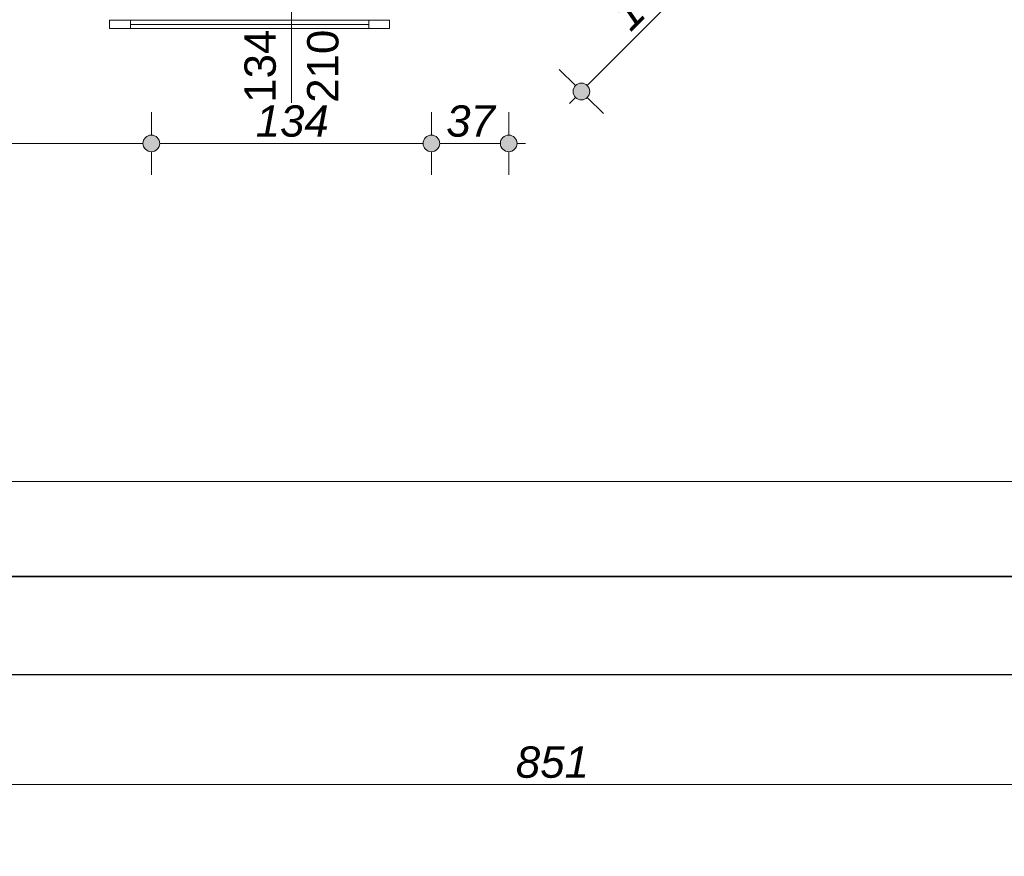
# Model space of a CAD drawing. Header units: millimetres. Extents: x -13944 to 84772, y -78836 to -35317.
# Tile 21 of 85: x 21618 to 26330, y -67620 to -63615. Entities that reach past the tile are written whole.
import ezdxf

# ---------------------------------------------------------------- set-up
doc = ezdxf.new("R2010")
doc.units = ezdxf.units.MM
doc.header["$MEASUREMENT"] = 0
for name, color, linetype, lineweight in [('Drzwi ArchiCAD_Nr_pióra__1', 7, 'Continuous', 0), ('Konstrukcja - Stropy_Nr_pióra__1', 7, 'Continuous', 0), ('Konstrukcja - Ściany zew_Nr_pióra__6', 7, 'Continuous', 35), ('Wymiarowanie - Ogólne_Nr_pióra__82', 114, 'Continuous', 13), ('Znaczniki drzwi ArchiCADa_Nr_pióra__1', 7, 'Continuous', 0), ('Znaczniki drzwi ArchiCADa_Nr_pióra__7', 7, 'Continuous', 70)]:
    doc.layers.add(name, color=color, linetype=linetype, lineweight=lineweight)
doc.layers.add('Wymiarowanie - Ogólne', color=7, linetype='Continuous')
doc.styles.add('GENERATED_STYLE_1', font='txt')
doc.styles.add('GENERATED_STYLE_3', font='txt')
doc.dimstyles.new('GENERATED_STYLE__1', dxfattribs={"dimtxt": 150, "dimasz": 152, "dimexe": 0.18, "dimexo": 0, "dimgap": 0.09, "dimtad": 1, "dimlfac": 0.1, "dimzin": 0, "dimdsep": 46, "dimtxsty": 'GENERATED_STYLE_3', "dimblk": 'ARROWHEAD_11', "dimblk1": 'ARROWHEAD_11', "dimblk2": 'ARROWHEAD_11', "dimcen": 0.09, "dimclrd": 114, "dimclre": 114, "dimclrt": 114, "dimazin": 0, "dimtfac": 1, "dimtdec": 4, "dimtmove": 0, "dimatfit": 3, "dimfxl": 1, "dimtolj": 1, "dimtzin": 0, "dimarcsym": 0})
doc.dimstyles.new('GENERATED_STYLE__2', dxfattribs={"dimtxt": 150, "dimasz": 152, "dimexe": 0.18, "dimexo": 0, "dimgap": 0.09, "dimtad": 1, "dimtih": 1, "dimtoh": 1, "dimlfac": 0.1, "dimzin": 0, "dimdsep": 46, "dimtxsty": 'GENERATED_STYLE_3', "dimblk": 'ARROWHEAD_11', "dimblk1": 'ARROWHEAD_11', "dimblk2": 'ARROWHEAD_11', "dimcen": 0.09, "dimclrd": 114, "dimclre": 114, "dimclrt": 114, "dimazin": 0, "dimtfac": 1, "dimtdec": 4, "dimtmove": 0, "dimatfit": 3, "dimfxl": 1, "dimtolj": 1, "dimtzin": 0, "dimarcsym": 0})

# ---------------------------------------------------------------- blocks, each defined once
blk = doc.blocks.new('*D106')
at = {"layer": 'Wymiarowanie - Ogólne_Nr_pióra__82', "linetype": 'Continuous'}
for points in [[(19948.1, -67276.6), (19945, -67261.3), (19936.4, -67248.3), (19923.4, -67239.7), (19908.1, -67236.6), (19892.8, -67239.7), (19879.8, -67248.3), (19871.1, -67261.3), (19868.1, -67276.6), (19871.1, -67291.9), (19879.8, -67304.9), (19892.8, -67313.6), (19908.1, -67316.6), (19923.4, -67313.6), (19936.4, -67304.9), (19945, -67291.9)], [(28458.1, -67275.6), (28455, -67260.3), (28446.4, -67247.3), (28433.4, -67238.7), (28418.1, -67235.6), (28402.8, -67238.7), (28389.8, -67247.3), (28381.1, -67260.3), (28378.1, -67275.6), (28381.1, -67290.9), (28389.8, -67303.9), (28402.8, -67312.6), (28418.1, -67315.6), (28433.4, -67312.6), (28446.4, -67303.9), (28455, -67290.9)]]:
    blk.add_hatch(color=256, dxfattribs=at).paths.add_polyline_path(points)
for p, q in [((19908.1, -67236.6), (19908.1, -67126.6)), ((28418.1, -67235.6), (28418.1, -67125.6)), ((19948.1, -67276.6), (28378.1, -67275.6)), ((28458.1, -67275.6), (28498.1, -67275.6)), ((19908.1, -67426.6), (19908.1, -67316.6)), ((28418.1, -67425.6), (28418.1, -67315.6))]:
    blk.add_line(p, q, dxfattribs=at)
for centre in [(19908.1, -67276.6), (28418.1, -67275.6)]:
    blk.add_circle(centre, 40, dxfattribs=at)
at = {"layer": 'Wymiarowanie - Ogólne_Nr_pióra__82', "insert": (23992.3, -67246.1), "char_height": 150, "attachment_point": 7, "rotation": 0.0066, "style": 'GENERATED_STYLE_3'}
blk.add_mtext('\\A1;{\\fArial|b0|i1|c238|p38;851}', dxfattribs=at)
blk = doc.blocks.new('ARROWHEAD_11')
at = {"color": 0, "linetype": 'Continuous', "lineweight": 0}
blk.add_line((0, 0), (-1, 0), dxfattribs=at)
at = {"color": 0, "linetype": 'Continuous', "lineweight": 0, "const_width": 0.25, "flags": 128}
blk.add_lwpolyline([(-0.125, 0, 1), (0.125, 0, 1)], format="xyb", close=True, dxfattribs=at)
blk = doc.blocks.new('*D207')
at = {"layer": 'Wymiarowanie - Ogólne_Nr_pióra__82', "linetype": 'Continuous'}
for points in [[(20008, -64207.6), (20005, -64192.3), (19996.3, -64179.3), (19983.3, -64170.6), (19968, -64167.6), (19952.7, -64170.6), (19939.7, -64179.3), (19931.1, -64192.3), (19928, -64207.6), (19931.1, -64222.9), (19939.7, -64235.9), (19952.7, -64244.5), (19968, -64247.6), (19983.3, -64244.5), (19996.3, -64235.9), (20005, -64222.9)], [(22288, -64207.6), (22285, -64192.3), (22276.3, -64179.3), (22263.3, -64170.6), (22248, -64167.6), (22232.7, -64170.6), (22219.7, -64179.3), (22211.1, -64192.3), (22208, -64207.6), (22211.1, -64222.9), (22219.7, -64235.9), (22232.7, -64244.5), (22248, -64247.6), (22263.3, -64244.5), (22276.3, -64235.9), (22285, -64222.9)]]:
    blk.add_hatch(color=256, dxfattribs=at).paths.add_polyline_path(points)
for p, q in [((19968, -64167.6), (19968, -64057.6)), ((22248, -64167.6), (22248, -64057.6)), ((20008, -64207.6), (22208, -64207.6)), ((19968, -64357.6), (19968, -64247.6)), ((22248, -64357.6), (22248, -64247.6))]:
    blk.add_line(p, q, dxfattribs=at)
for centre in [(19968, -64207.6), (22248, -64207.6)]:
    blk.add_circle(centre, 40, dxfattribs=at)
at = {"layer": 'Wymiarowanie - Ogólne_Nr_pióra__82', "insert": (20937.3, -64177.6), "char_height": 150, "attachment_point": 7, "style": 'GENERATED_STYLE_3'}
blk.add_mtext('\\A1;{\\fArial|b0|i1|c238|p38;228}', dxfattribs=at)
blk = doc.blocks.new('*D208')
at = {"layer": 'Wymiarowanie - Ogólne_Nr_pióra__82', "linetype": 'Continuous'}
for points in [[(22288, -64207.6), (22285, -64192.3), (22276.3, -64179.3), (22263.3, -64170.6), (22248, -64167.6), (22232.7, -64170.6), (22219.7, -64179.3), (22211.1, -64192.3), (22208, -64207.6), (22211.1, -64222.9), (22219.7, -64235.9), (22232.7, -64244.5), (22248, -64247.6), (22263.3, -64244.5), (22276.3, -64235.9), (22285, -64222.9)], [(23628, -64207.6), (23625, -64192.3), (23616.3, -64179.3), (23603.3, -64170.6), (23588, -64167.6), (23572.7, -64170.6), (23559.7, -64179.3), (23551.1, -64192.3), (23548, -64207.6), (23551.1, -64222.9), (23559.7, -64235.9), (23572.7, -64244.5), (23588, -64247.6), (23603.3, -64244.5), (23616.3, -64235.9), (23625, -64222.9)]]:
    blk.add_hatch(color=256, dxfattribs=at).paths.add_polyline_path(points)
for p, q in [((22248, -64167.6), (22248, -64057.6)), ((23588, -64167.6), (23588, -64057.6)), ((22288, -64207.6), (23548, -64207.6)), ((22248, -64357.6), (22248, -64247.6)), ((23588, -64357.6), (23588, -64247.6))]:
    blk.add_line(p, q, dxfattribs=at)
for centre in [(22248, -64207.6), (23588, -64207.6)]:
    blk.add_circle(centre, 40, dxfattribs=at)
at = {"layer": 'Wymiarowanie - Ogólne_Nr_pióra__82', "insert": (22747.3, -64177.6), "char_height": 150, "attachment_point": 7, "style": 'GENERATED_STYLE_3'}
blk.add_mtext('\\A1;{\\fArial|b0|i1|c238|p38;134}', dxfattribs=at)
blk = doc.blocks.new('*D209')
at = {"layer": 'Wymiarowanie - Ogólne_Nr_pióra__82', "linetype": 'Continuous'}
for points in [[(23628, -64207.6), (23625, -64192.3), (23616.3, -64179.3), (23603.3, -64170.6), (23588, -64167.6), (23572.7, -64170.6), (23559.7, -64179.3), (23551.1, -64192.3), (23548, -64207.6), (23551.1, -64222.9), (23559.7, -64235.9), (23572.7, -64244.5), (23588, -64247.6), (23603.3, -64244.5), (23616.3, -64235.9), (23625, -64222.9)], [(23998, -64207.6), (23995, -64192.3), (23986.3, -64179.3), (23973.3, -64170.6), (23958, -64167.6), (23942.7, -64170.6), (23929.7, -64179.3), (23921.1, -64192.3), (23918, -64207.6), (23921.1, -64222.9), (23929.7, -64235.9), (23942.7, -64244.5), (23958, -64247.6), (23973.3, -64244.5), (23986.3, -64235.9), (23995, -64222.9)]]:
    blk.add_hatch(color=256, dxfattribs=at).paths.add_polyline_path(points)
for p, q in [((23588, -64167.6), (23588, -64057.6)), ((23958, -64167.6), (23958, -64057.6)), ((23628, -64207.6), (23918, -64207.6)), ((23998, -64207.6), (24038, -64207.6)), ((23588, -64357.6), (23588, -64247.6)), ((23958, -64357.6), (23958, -64247.6))]:
    blk.add_line(p, q, dxfattribs=at)
for centre in [(23588, -64207.6), (23958, -64207.6)]:
    blk.add_circle(centre, 40, dxfattribs=at)
at = {"layer": 'Wymiarowanie - Ogólne_Nr_pióra__82', "insert": (23659.2, -64177.6), "char_height": 150, "attachment_point": 7, "style": 'GENERATED_STYLE_3'}
blk.add_mtext('\\A1;{\\fArial|b0|i1|c238|p38;37}', dxfattribs=at)
blk = doc.blocks.new('*D210')
at = {"layer": 'Wymiarowanie - Ogólne_Nr_pióra__82', "linetype": 'Continuous'}
for points in [[(2584.5, -65828.3), (2581.5, -65813), (2572.8, -65800), (2559.9, -65791.3), (2544.5, -65788.3), (2529.2, -65791.3), (2516.3, -65800), (2507.6, -65813), (2504.5, -65828.3), (2507.6, -65843.6), (2516.3, -65856.6), (2529.2, -65865.2), (2544.5, -65868.3), (2559.9, -65865.2), (2572.8, -65856.6), (2581.5, -65843.6)], [(27938, -65825.3), (27934.9, -65810), (27926.2, -65797), (27913.3, -65788.4), (27898, -65785.3), (27882.7, -65788.4), (27869.7, -65797), (27861, -65810), (27858, -65825.3), (27861, -65840.6), (27869.7, -65853.6), (27882.7, -65862.3), (27898, -65865.3), (27913.3, -65862.3), (27926.2, -65853.6), (27934.9, -65840.6)]]:
    blk.add_hatch(color=256, dxfattribs=at).paths.add_polyline_path(points)
for p, q in [((2544.5, -65788.3), (2544.5, -65678.3)), ((27898, -65785.3), (27897.9, -65675.3)), ((2464.5, -65828.3), (2504.5, -65828.3)), ((2584.5, -65828.3), (27858, -65825.3)), ((27898, -65975.3), (27898, -65865.3)), ((27938, -65825.3), (27978, -65825.3)), ((2544.6, -65978.3), (2544.5, -65868.3))]:
    blk.add_line(p, q, dxfattribs=at)
for centre in [(2544.5, -65828.3), (27898, -65825.3)]:
    blk.add_circle(centre, 40, dxfattribs=at)
at = {"layer": 'Wymiarowanie - Ogólne_Nr_pióra__82', "insert": (14964.8, -65796.8), "char_height": 150, "attachment_point": 7, "rotation": 0.0066, "style": 'GENERATED_STYLE_3'}
blk.add_mtext('\\A1;{\\fArial|b0|i1|c238|p38;2 535}', dxfattribs=at)
blk = doc.blocks.new('*D323')
at = {"layer": 'Wymiarowanie - Ogólne_Nr_pióra__82', "linetype": 'Continuous'}
for points in [[(25102.4, -63199.2), (25099.3, -63183.9), (25090.7, -63170.9), (25077.7, -63162.3), (25062.4, -63159.2), (25047.1, -63162.3), (25034.1, -63170.9), (25025.4, -63183.9), (25022.4, -63199.2), (25025.4, -63214.5), (25034.1, -63227.5), (25047.1, -63236.2), (25062.4, -63239.2), (25077.7, -63236.2), (25090.7, -63227.5), (25099.3, -63214.5)], [(24345.8, -63959.2), (24342.8, -63943.9), (24334.1, -63930.9), (24321.1, -63922.2), (24305.8, -63919.2), (24290.5, -63922.2), (24277.5, -63930.9), (24268.9, -63943.9), (24265.8, -63959.2), (24268.9, -63974.5), (24277.5, -63987.5), (24290.5, -63996.2), (24305.8, -63999.2), (24321.1, -63996.2), (24334.1, -63987.5), (24342.8, -63974.5)]]:
    blk.add_hatch(color=256, dxfattribs=at).paths.add_polyline_path(points)
for p, q in [((25034, -63171), (24956.1, -63093.4)), ((25090.6, -63170.9), (25118.8, -63142.5)), ((24334, -63930.8), (25034.2, -63227.6)), ((25168.7, -63305), (25090.7, -63227.4)), ((24277.5, -63931), (24199.5, -63853.4)), ((24249.4, -64015.9), (24277.6, -63987.5)), ((24412.1, -64065), (24334.2, -63987.4))]:
    blk.add_line(p, q, dxfattribs=at)
for centre in [(25062.4, -63199.2), (24305.8, -63959.2)]:
    blk.add_circle(centre, 40, dxfattribs=at)
at = {"layer": 'Wymiarowanie - Ogólne_Nr_pióra__82', "insert": (24542.4, -63679), "char_height": 150, "attachment_point": 7, "rotation": 45.1283, "style": 'GENERATED_STYLE_3'}
blk.add_mtext('\\A1;{\\fArial|b0|i1|c238|p38;107}', dxfattribs=at)

msp = doc.modelspace()

# ---------------------------------------------------------------- linework, layer by layer
at = {"layer": 'Drzwi ArchiCAD_Nr_pióra__1', "linetype": 'Continuous'}
for p, q in [((22048.016, -63617.955), (22148.016, -63617.955)), ((22048.016, -63657.955), (22048.016, -63617.955)), ((22148.016, -63617.955), (23288.016, -63617.955)), ((22148.016, -63637.955), (22148.016, -63617.955)), ((22148.016, -63617.955), (22148.016, -63657.955)), ((22148.016, -63637.955), (23288.016, -63637.955)), ((22148.016, -63657.955), (22148.016, -63637.955)), ((23288.016, -63637.955), (22148.016, -63637.955)), ((23288.016, -63637.955), (22148.016, -63637.955)), ((23288.016, -63617.955), (23288.016, -63637.955)), ((23288.016, -63657.955), (23288.016, -63617.955)), ((23288.016, -63617.955), (23388.016, -63617.955)), ((23288.016, -63637.955), (23288.016, -63657.955)), ((23388.016, -63617.955), (23388.016, -63657.955)), ((22148.016, -63657.955), (22048.016, -63657.955)), ((23288.016, -63657.955), (22148.016, -63657.955)), ((23388.016, -63657.955), (23288.016, -63657.955))]:
    msp.add_line(p, q, dxfattribs=at)
at = {"layer": 'Konstrukcja - Stropy_Nr_pióra__1', "linetype": 'Continuous', "flags": 128}
for points in [[(2164.596, -62391.747), (2164.596, -66752.955), (28418.016, -66749.91), (28418.016, -62684.566), (51525.096, -62684.566), (55044.372, -65629.384), (57269.596, -65629.126), (57269.596, -65629.384), (60264.596, -65629.384), (60264.596, -59579.384), (37951.507, -40862.978), (28294.596, -40862.978), (28294.596, -47992.978), (2164.596, -47992.978), (2164.596, -58010.641)], [(2164.596, -66752.955), (2164.596, -76044.91), (6159.596, -76044.91), (6159.041, -71572.176), (27734.596, -71572.176), (27734.596, -70122.176), (29924.596, -70122.176), (29924.596, -64338.978), (48317.016, -64338.978), (52953.596, -68219.724), (52953.596, -70122.176), (57269.596, -70122.176), (57269.596, -65629.384), (55044.372, -65629.384), (51526.196, -62685.486), (48316.127, -62681.583), (28417.544, -62683.891), (28418.016, -66749.91)]]:
    msp.add_lwpolyline(points, close=True, dxfattribs=at)
at = {"layer": 'Konstrukcja - Ściany zew_Nr_pióra__6', "linetype": 'Continuous', "flags": 128}
for points in [[(27898.016, -66279.97), (19927.961, -66280.895)], [(19908.016, -66750.897), (28418.016, -66749.91)]]:
    msp.add_lwpolyline(points, dxfattribs=at)
at = {"layer": 'Znaczniki drzwi ArchiCADa_Nr_pióra__1', "linetype": 'Continuous'}
msp.add_line((22918.016, -64012.955), (22918.016, -63492.955), dxfattribs=at)

# ---------------------------------------------------------------- texts
at = {"layer": 'Znaczniki drzwi ArchiCADa_Nr_pióra__7', "char_height": 150, "attachment_point": 7, "rotation": 90, "style": 'GENERATED_STYLE_1'}
for s, insert in [('\\A1;{\\fArial|b0|i0|c238|p38;134}', (22845.587, -64012.955)), ('\\A1;{\\fArial|b0|i0|c238|p38;210}', (23145.484, -64012.955))]:
    msp.add_mtext(s, dxfattribs=dict(at, insert=insert))

# ---------------------------------------------------------------- dimensions: what is measured, and where the dimension line sits
at = {"layer": 'Wymiarowanie - Ogólne', "color": 114, "linetype": 'Continuous', "lineweight": 13}
for base, p1, p2, angle, text, dimstyle, picture, middle, turn in [((25062.392, -63199.219), (23958.016, -63612.955), (24714.596, -62852.978), 45.128308, '107', 'GENERATED_STYLE__1', '*D323', (24609.689, -63505.128), 45.128308), ((27897.963, -65825.326), (2544.596, -66282.911), (27898.016, -66279.97), 0.006645, '2 535', 'GENERATED_STYLE__2', '*D210', (15221.241, -65721.796), 0.006645)]:
    dim = msp.add_linear_dim(base=base, p1=p1, p2=p2, angle=angle, text=text, dimstyle=dimstyle, dxfattribs=at)
    dim.commit()
    dim.dimension.update_dxf_attribs({"geometry": picture, "text_midpoint": middle, "dimtype": 160, "text_rotation": turn})
for base, p1, p2, picture, middle in [((22248.016, -64207.58), (19968.016, -63768.529), (22248.016, -63648.529), '*D207', (21108.016, -64102.579)), ((23588.016, -64207.58), (22248.016, -63648.529), (23588.016, -63648.529), '*D208', (22918.016, -64102.579)), ((23958.016, -64207.58), (23588.016, -63648.529), (23958.016, -63768.529), '*D209', (23773.016, -64102.579))]:
    dim = msp.add_linear_dim(base=base, p1=p1, p2=p2, dimstyle='GENERATED_STYLE__2', dxfattribs=at)
    dim.commit()
    dim.dimension.update_dxf_attribs({"geometry": picture, "text_midpoint": middle, "dimtype": 160})
dim = msp.add_linear_dim(base=(28418.077, -67275.626), p1=(19908.016, -66750.897), p2=(28418.016, -66749.91), angle=0.006645, dimstyle='GENERATED_STYLE__2', dxfattribs=at)
dim.commit()
dim.dimension.update_dxf_attribs({"geometry": '*D106', "text_midpoint": (24163.065, -67171.119), "dimtype": 160, "text_rotation": 0.006645})

doc.saveas('drawing.dxf')
